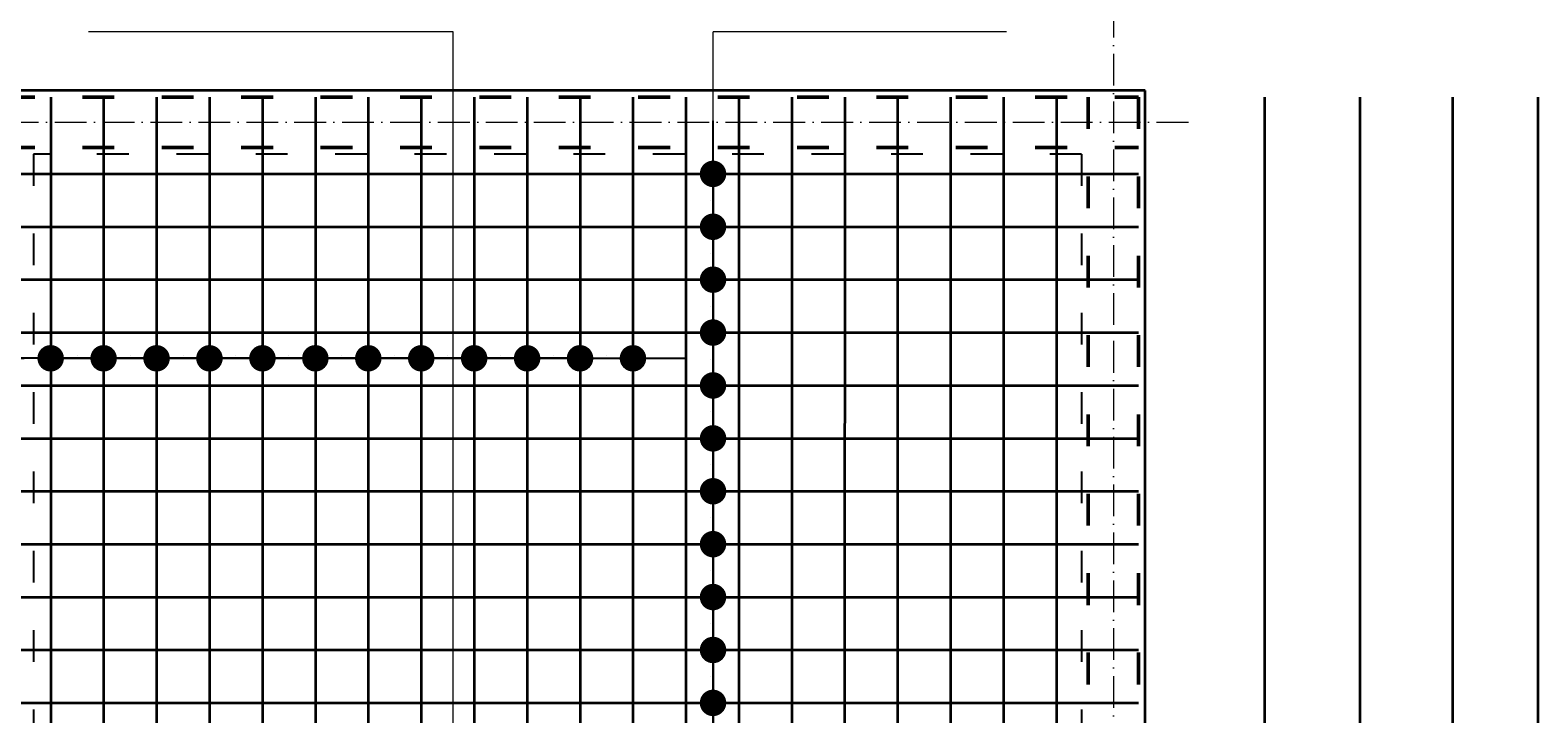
# Model space of a CAD drawing. Header units: millimetres. Extents: x 300938 to 312016, y 11971 to 20881.
# Tile 136 of 239: x 308001 to 308571, y 17276 to 17534. Entities that reach past the tile are written whole.
import ezdxf

# ---------------------------------------------------------------- set-up
doc = ezdxf.new("R2010")
doc.units = ezdxf.units.MM
doc.linetypes.add('ACAD_ISO03W100', pattern=[30, 12, -18])
doc.linetypes.add('ACAD_ISO10W100', pattern=[18, 12, -3, 0, -3])
for name, color, linetype, lineweight in [('konstrukcja', 3, 'Continuous', 35), ('konstrukcja wymiary', 1, 'Continuous', 13), ('osie', 5, 'ACAD_ISO10W100', 13), ('zbrojenie', 4, 'Continuous', 50), ('zbrojenie płyty', 141, 'Continuous', 35)]:
    doc.layers.add(name, color=color, linetype=linetype, lineweight=lineweight)
doc.layers.add('przerywane', color=6, linetype='ACAD_ISO03W100')
doc.styles.add('KONSTRUKCJA', font='romand.shx', dxfattribs={"oblique": 10})
doc.styles.get("Standard").update_dxf_attribs({"font": 'romand.shx', "oblique": 10})
doc.dimstyles.new('150', dxfattribs={"dimtxt": 10, "dimasz": 7, "dimexe": 1.25, "dimexo": 0.625, "dimgap": 3, "dimtad": 1, "dimdec": 0, "dimrnd": 0.5, "dimtxsty": 'KONSTRUKCJA', "dimblk": 'ARCHTICK', "dimcen": 2.5, "dimadec": 0, "dimazin": 0, "dimtfac": 1, "dimtdec": 0, "dimtix": 1, "dimtmove": 0, "dimatfit": 3, "dimfxl": 4, "dimfxlon": 1, "dimarcsym": 0})
doc.dimstyles.new('kropki', dxfattribs={"dimtxt": 0.001, "dimasz": 10, "dimexe": 1.25, "dimexo": 0.625, "dimgap": 1, "dimtad": 1, "dimtxsty": 'Standard', "dimblk": 'DOT', "dimcen": 2.5, "dimadec": 0, "dimazin": 0, "dimtfac": 1, "dimtmove": 0, "dimatfit": 3, "dimfxl": 1, "dimfxlon": 1, "dimarcsym": 0})

# ---------------------------------------------------------------- blocks, each defined once
blk = doc.blocks.new('_ArchTick')
at = {"color": 0, "linetype": 'ByBlock', "lineweight": 13, "const_width": 0.15}
blk.add_lwpolyline([(-0.5, -0.5), (0.5, 0.5)], dxfattribs=at)
blk = doc.blocks.new('*D1286')
at = {"layer": 'Defpoints', "color": 0, "transparency": 16777216}
for p in [(308398.44, 17601.22), (308234.44, 16613.22), (308398.44, 16613.22)]:
    blk.add_point(p, dxfattribs=at)
at = {"layer": 'konstrukcja wymiary', "color": 0, "lineweight": -2, "transparency": 16777216}
for p, q in [((308234.44, 17597.22), (308234.44, 17602.47)), ((308398.44, 17597.22), (308398.44, 17602.47)), ((308234.44, 17601.22), (308398.44, 17601.22))]:
    blk.add_line(p, q, dxfattribs=at)
at = {"layer": 'konstrukcja wymiary', "color": 0, "lineweight": -2, "transparency": 16777216, "xscale": 7, "yscale": 7, "zscale": 7, "rotation": 180}
blk.add_blockref('_ArchTick', (308234.44, 17601.22), dxfattribs=at)
at = {"layer": 'konstrukcja wymiary', "color": 0, "lineweight": -2, "transparency": 16777216, "xscale": 7, "yscale": 7, "zscale": 7}
blk.add_blockref('_ArchTick', (308398.44, 17601.22), dxfattribs=at)
at = {"layer": 'konstrukcja wymiary', "color": 0, "transparency": 16777216, "insert": (308316.44, 17609.22), "char_height": 10, "attachment_point": 5, "style": 'KONSTRUKCJA'}
blk.add_mtext('164', dxfattribs=at)
blk = doc.blocks.new('*D1287')
at = {"layer": 'Defpoints', "color": 0, "transparency": 16777216}
for p in [(308422.44, 17601.22), (308422.44, 17511.22), (308398.44, 16613.22)]:
    blk.add_point(p, dxfattribs=at)
at = {"layer": 'konstrukcja wymiary', "color": 0, "lineweight": -2, "transparency": 16777216}
for p, q in [((308398.44, 17597.22), (308398.44, 17602.47)), ((308422.44, 17597.22), (308422.44, 17602.47)), ((308398.44, 17601.22), (308391.44, 17601.22)), ((308398.44, 17601.22), (308422.44, 17601.22)), ((308422.44, 17601.22), (308429.44, 17601.22))]:
    blk.add_line(p, q, dxfattribs=at)
at = {"layer": 'konstrukcja wymiary', "color": 0, "lineweight": -2, "transparency": 16777216, "xscale": 7, "yscale": 7, "zscale": 7}
blk.add_blockref('_ArchTick', (308398.44, 17601.22), dxfattribs=at)
at = {"layer": 'konstrukcja wymiary', "color": 0, "lineweight": -2, "transparency": 16777216, "xscale": 7, "yscale": 7, "zscale": 7, "rotation": 180}
blk.add_blockref('_ArchTick', (308422.44, 17601.22), dxfattribs=at)
at = {"layer": 'konstrukcja wymiary', "color": 0, "transparency": 16777216, "insert": (308410.44, 17609.22), "char_height": 10, "attachment_point": 5, "style": 'KONSTRUKCJA'}
blk.add_mtext('24', dxfattribs=at)
blk = doc.blocks.new('*D1288')
at = {"layer": 'Defpoints', "color": 0, "transparency": 16777216}
for p in [(307990.44, 17631.22), (307990.44, 17511.22), (308410.44, 17511.22)]:
    blk.add_point(p, dxfattribs=at)
at = {"layer": 'konstrukcja wymiary', "color": 0, "lineweight": -2, "transparency": 16777216}
for p, q in [((307990.44, 17627.22), (307990.44, 17632.47)), ((308410.44, 17631.22), (307990.44, 17631.22)), ((308410.44, 17627.22), (308410.44, 17632.47))]:
    blk.add_line(p, q, dxfattribs=at)
at = {"layer": 'konstrukcja wymiary', "color": 0, "lineweight": -2, "transparency": 16777216, "xscale": 7, "yscale": 7, "zscale": 7, "rotation": 180}
blk.add_blockref('_ArchTick', (307990.44, 17631.22), dxfattribs=at)
at = {"layer": 'konstrukcja wymiary', "color": 0, "lineweight": -2, "transparency": 16777216, "xscale": 7, "yscale": 7, "zscale": 7}
blk.add_blockref('_ArchTick', (308410.44, 17631.22), dxfattribs=at)
at = {"layer": 'konstrukcja wymiary', "color": 0, "transparency": 16777216, "insert": (308200.44, 17639.22), "char_height": 10, "attachment_point": 5, "style": 'KONSTRUKCJA'}
blk.add_mtext('420', dxfattribs=at)
blk = doc.blocks.new('*D1294')
at = {"layer": 'Defpoints', "color": 0, "transparency": 16777216}
for p in [(308422.44, 17661.22), (306638.44, 17511.22), (308422.44, 17511.22)]:
    blk.add_point(p, dxfattribs=at)
at = {"layer": 'konstrukcja wymiary', "color": 0, "lineweight": -2, "transparency": 16777216}
for p, q in [((306638.44, 17657.22), (306638.44, 17662.47)), ((306638.44, 17661.22), (308422.44, 17661.22)), ((308422.44, 17657.22), (308422.44, 17662.47))]:
    blk.add_line(p, q, dxfattribs=at)
at = {"layer": 'konstrukcja wymiary', "color": 0, "lineweight": -2, "transparency": 16777216, "xscale": 7, "yscale": 7, "zscale": 7, "rotation": 180}
blk.add_blockref('_ArchTick', (306638.44, 17661.22), dxfattribs=at)
at = {"layer": 'konstrukcja wymiary', "color": 0, "lineweight": -2, "transparency": 16777216, "xscale": 7, "yscale": 7, "zscale": 7}
blk.add_blockref('_ArchTick', (308422.44, 17661.22), dxfattribs=at)
at = {"layer": 'konstrukcja wymiary', "color": 0, "transparency": 16777216, "insert": (307530.44, 17669.22), "char_height": 10, "attachment_point": 5, "style": 'KONSTRUKCJA'}
blk.add_mtext('1784', dxfattribs=at)
blk = doc.blocks.new('_Dot')
at = {"color": 0, "linetype": 'ByBlock', "lineweight": -2}
blk.add_line((-0.5, 0), (-1, 0), dxfattribs=at)
at = {"color": 0, "linetype": 'ByBlock', "const_width": 0.5}
blk.add_lwpolyline([(-0.25, 0, 1), (0.25, 0, 1)], format="xyb", close=True, dxfattribs=at)
blk = doc.blocks.new('*D1355')
at = {"layer": 'Defpoints', "color": 0, "transparency": 16777216}
for p in [(308248.93, 17479.72), (308248.93, 17459.72), (308259.19, 17459.72)]:
    blk.add_point(p, dxfattribs=at)
at = {"layer": 'konstrukcja wymiary', "color": 0, "lineweight": -2, "transparency": 16777216}
for p, q in [((308259.19, 17489.72), (308259.19, 17499.72)), ((308258.19, 17479.72), (308260.44, 17479.72)), ((308259.19, 17479.72), (308259.19, 17459.72)), ((308258.19, 17459.72), (308260.44, 17459.72)), ((308259.19, 17449.72), (308259.19, 17439.72))]:
    blk.add_line(p, q, dxfattribs=at)
at = {"layer": 'konstrukcja wymiary', "color": 0, "lineweight": -2, "transparency": 16777216, "xscale": 10, "yscale": 10, "zscale": 10}
for p, rotation in [((308259.19, 17479.72), 270), ((308259.19, 17459.72), 90)]:
    blk.add_blockref('_Dot', p, dxfattribs=dict(at, rotation=rotation))
at = {"layer": 'konstrukcja wymiary', "color": 0, "transparency": 16777216, "insert": (308258.19, 17469.72), "char_height": 0.001, "attachment_point": 5, "rotation": 90}
blk.add_mtext('20', dxfattribs=at)
blk = doc.blocks.new('*D1356')
at = {"layer": 'Defpoints', "color": 0, "transparency": 16777216}
for p in [(308248.93, 17459.72), (308248.93, 17439.72), (308259.19, 17439.72)]:
    blk.add_point(p, dxfattribs=at)
at = {"layer": 'konstrukcja wymiary', "color": 0, "lineweight": -2, "transparency": 16777216}
for p, q in [((308259.19, 17469.72), (308259.19, 17479.72)), ((308258.19, 17459.72), (308260.44, 17459.72)), ((308259.19, 17459.72), (308259.19, 17439.72)), ((308258.19, 17439.72), (308260.44, 17439.72)), ((308259.19, 17429.72), (308259.19, 17419.72))]:
    blk.add_line(p, q, dxfattribs=at)
at = {"layer": 'konstrukcja wymiary', "color": 0, "lineweight": -2, "transparency": 16777216, "xscale": 10, "yscale": 10, "zscale": 10}
for p, rotation in [((308259.19, 17459.72), 270), ((308259.19, 17439.72), 90)]:
    blk.add_blockref('_Dot', p, dxfattribs=dict(at, rotation=rotation))
at = {"layer": 'konstrukcja wymiary', "color": 0, "transparency": 16777216, "insert": (308258.19, 17449.72), "char_height": 0.001, "attachment_point": 5, "rotation": 90}
blk.add_mtext('20', dxfattribs=at)
blk = doc.blocks.new('*D1357')
at = {"layer": 'Defpoints', "color": 0, "transparency": 16777216}
for p in [(308248.93, 17439.72), (308248.93, 17419.72), (308259.19, 17419.72)]:
    blk.add_point(p, dxfattribs=at)
at = {"layer": 'konstrukcja wymiary', "color": 0, "lineweight": -2, "transparency": 16777216}
for p, q in [((308259.19, 17449.72), (308259.19, 17459.72)), ((308258.19, 17439.72), (308260.44, 17439.72)), ((308259.19, 17439.72), (308259.19, 17419.72)), ((308258.19, 17419.72), (308260.44, 17419.72)), ((308259.19, 17409.72), (308259.19, 17399.72))]:
    blk.add_line(p, q, dxfattribs=at)
at = {"layer": 'konstrukcja wymiary', "color": 0, "lineweight": -2, "transparency": 16777216, "xscale": 10, "yscale": 10, "zscale": 10}
for p, rotation in [((308259.19, 17439.72), 270), ((308259.19, 17419.72), 90)]:
    blk.add_blockref('_Dot', p, dxfattribs=dict(at, rotation=rotation))
at = {"layer": 'konstrukcja wymiary', "color": 0, "transparency": 16777216, "insert": (308258.19, 17429.72), "char_height": 0.001, "attachment_point": 5, "rotation": 90}
blk.add_mtext('20', dxfattribs=at)
blk = doc.blocks.new('*D1358')
at = {"layer": 'Defpoints', "color": 0, "transparency": 16777216}
for p in [(308248.93, 17419.72), (308248.93, 17399.72), (308259.19, 17399.72)]:
    blk.add_point(p, dxfattribs=at)
at = {"layer": 'konstrukcja wymiary', "color": 0, "lineweight": -2, "transparency": 16777216}
for p, q in [((308259.19, 17429.72), (308259.19, 17439.72)), ((308258.19, 17419.72), (308260.44, 17419.72)), ((308259.19, 17419.72), (308259.19, 17399.72)), ((308258.19, 17399.72), (308260.44, 17399.72)), ((308259.19, 17389.72), (308259.19, 17379.72))]:
    blk.add_line(p, q, dxfattribs=at)
at = {"layer": 'konstrukcja wymiary', "color": 0, "lineweight": -2, "transparency": 16777216, "xscale": 10, "yscale": 10, "zscale": 10}
for p, rotation in [((308259.19, 17419.72), 270), ((308259.19, 17399.72), 90)]:
    blk.add_blockref('_Dot', p, dxfattribs=dict(at, rotation=rotation))
at = {"layer": 'konstrukcja wymiary', "color": 0, "transparency": 16777216, "insert": (308258.19, 17409.72), "char_height": 0.001, "attachment_point": 5, "rotation": 90}
blk.add_mtext('20', dxfattribs=at)
blk = doc.blocks.new('*D1359')
at = {"layer": 'Defpoints', "color": 0, "transparency": 16777216}
for p in [(308248.93, 17399.72), (308248.93, 17379.72), (308259.19, 17379.72)]:
    blk.add_point(p, dxfattribs=at)
at = {"layer": 'konstrukcja wymiary', "color": 0, "lineweight": -2, "transparency": 16777216}
for p, q in [((308259.19, 17409.72), (308259.19, 17419.72)), ((308258.19, 17399.72), (308260.44, 17399.72)), ((308259.19, 17399.72), (308259.19, 17379.72)), ((308258.19, 17379.72), (308260.44, 17379.72)), ((308259.19, 17369.72), (308259.19, 17359.72))]:
    blk.add_line(p, q, dxfattribs=at)
at = {"layer": 'konstrukcja wymiary', "color": 0, "lineweight": -2, "transparency": 16777216, "xscale": 10, "yscale": 10, "zscale": 10}
for p, rotation in [((308259.19, 17399.72), 270), ((308259.19, 17379.72), 90)]:
    blk.add_blockref('_Dot', p, dxfattribs=dict(at, rotation=rotation))
at = {"layer": 'konstrukcja wymiary', "color": 0, "transparency": 16777216, "insert": (308258.19, 17389.72), "char_height": 0.001, "attachment_point": 5, "rotation": 90}
blk.add_mtext('20', dxfattribs=at)
blk = doc.blocks.new('*D1360')
at = {"layer": 'Defpoints', "color": 0, "transparency": 16777216}
for p in [(308248.93, 17379.72), (308248.93, 17359.72), (308259.19, 17359.72)]:
    blk.add_point(p, dxfattribs=at)
at = {"layer": 'konstrukcja wymiary', "color": 0, "lineweight": -2, "transparency": 16777216}
for p, q in [((308259.19, 17389.72), (308259.19, 17399.72)), ((308258.19, 17379.72), (308260.44, 17379.72)), ((308259.19, 17379.72), (308259.19, 17359.72)), ((308258.19, 17359.72), (308260.44, 17359.72)), ((308259.19, 17349.72), (308259.19, 17339.72))]:
    blk.add_line(p, q, dxfattribs=at)
at = {"layer": 'konstrukcja wymiary', "color": 0, "lineweight": -2, "transparency": 16777216, "xscale": 10, "yscale": 10, "zscale": 10}
for p, rotation in [((308259.19, 17379.72), 270), ((308259.19, 17359.72), 90)]:
    blk.add_blockref('_Dot', p, dxfattribs=dict(at, rotation=rotation))
at = {"layer": 'konstrukcja wymiary', "color": 0, "transparency": 16777216, "insert": (308258.19, 17369.72), "char_height": 0.001, "attachment_point": 5, "rotation": 90}
blk.add_mtext('20', dxfattribs=at)
blk = doc.blocks.new('*D1361')
at = {"layer": 'Defpoints', "color": 0, "transparency": 16777216}
for p in [(308248.93, 17359.72), (308248.93, 17339.72), (308259.19, 17339.72)]:
    blk.add_point(p, dxfattribs=at)
at = {"layer": 'konstrukcja wymiary', "color": 0, "lineweight": -2, "transparency": 16777216}
for p, q in [((308259.19, 17369.72), (308259.19, 17379.72)), ((308258.19, 17359.72), (308260.44, 17359.72)), ((308259.19, 17359.72), (308259.19, 17339.72)), ((308258.19, 17339.72), (308260.44, 17339.72)), ((308259.19, 17329.72), (308259.19, 17319.72))]:
    blk.add_line(p, q, dxfattribs=at)
at = {"layer": 'konstrukcja wymiary', "color": 0, "lineweight": -2, "transparency": 16777216, "xscale": 10, "yscale": 10, "zscale": 10}
for p, rotation in [((308259.19, 17359.72), 270), ((308259.19, 17339.72), 90)]:
    blk.add_blockref('_Dot', p, dxfattribs=dict(at, rotation=rotation))
at = {"layer": 'konstrukcja wymiary', "color": 0, "transparency": 16777216, "insert": (308258.19, 17349.72), "char_height": 0.001, "attachment_point": 5, "rotation": 90}
blk.add_mtext('20', dxfattribs=at)
blk = doc.blocks.new('*D1362')
at = {"layer": 'Defpoints', "color": 0, "transparency": 16777216}
for p in [(308248.93, 17339.72), (308248.93, 17319.72), (308259.19, 17319.72)]:
    blk.add_point(p, dxfattribs=at)
at = {"layer": 'konstrukcja wymiary', "color": 0, "lineweight": -2, "transparency": 16777216}
for p, q in [((308259.19, 17349.72), (308259.19, 17359.72)), ((308258.19, 17339.72), (308260.44, 17339.72)), ((308259.19, 17339.72), (308259.19, 17319.72)), ((308258.19, 17319.72), (308260.44, 17319.72)), ((308259.19, 17309.72), (308259.19, 17299.72))]:
    blk.add_line(p, q, dxfattribs=at)
at = {"layer": 'konstrukcja wymiary', "color": 0, "lineweight": -2, "transparency": 16777216, "xscale": 10, "yscale": 10, "zscale": 10}
for p, rotation in [((308259.19, 17339.72), 270), ((308259.19, 17319.72), 90)]:
    blk.add_blockref('_Dot', p, dxfattribs=dict(at, rotation=rotation))
at = {"layer": 'konstrukcja wymiary', "color": 0, "transparency": 16777216, "insert": (308258.19, 17329.72), "char_height": 0.001, "attachment_point": 5, "rotation": 90}
blk.add_mtext('20', dxfattribs=at)
blk = doc.blocks.new('*D1363')
at = {"layer": 'Defpoints', "color": 0, "transparency": 16777216}
for p in [(308248.93, 17319.72), (308248.93, 17299.72), (308259.19, 17299.72)]:
    blk.add_point(p, dxfattribs=at)
at = {"layer": 'konstrukcja wymiary', "color": 0, "lineweight": -2, "transparency": 16777216}
for p, q in [((308259.19, 17329.72), (308259.19, 17339.72)), ((308258.19, 17319.72), (308260.44, 17319.72)), ((308259.19, 17319.72), (308259.19, 17299.72)), ((308258.19, 17299.72), (308260.44, 17299.72)), ((308259.19, 17289.72), (308259.19, 17279.72))]:
    blk.add_line(p, q, dxfattribs=at)
at = {"layer": 'konstrukcja wymiary', "color": 0, "lineweight": -2, "transparency": 16777216, "xscale": 10, "yscale": 10, "zscale": 10}
for p, rotation in [((308259.19, 17319.72), 270), ((308259.19, 17299.72), 90)]:
    blk.add_blockref('_Dot', p, dxfattribs=dict(at, rotation=rotation))
at = {"layer": 'konstrukcja wymiary', "color": 0, "transparency": 16777216, "insert": (308258.19, 17309.72), "char_height": 0.001, "attachment_point": 5, "rotation": 90}
blk.add_mtext('20', dxfattribs=at)
blk = doc.blocks.new('*D1364')
at = {"layer": 'Defpoints', "color": 0, "transparency": 16777216}
for p in [(308248.93, 17299.72), (308248.93, 17279.72), (308259.19, 17279.72)]:
    blk.add_point(p, dxfattribs=at)
at = {"layer": 'konstrukcja wymiary', "color": 0, "lineweight": -2, "transparency": 16777216}
for p, q in [((308259.19, 17309.72), (308259.19, 17319.72)), ((308258.19, 17299.72), (308260.44, 17299.72)), ((308259.19, 17299.72), (308259.19, 17279.72)), ((308258.19, 17279.72), (308260.44, 17279.72)), ((308259.19, 17269.72), (308259.19, 17259.72))]:
    blk.add_line(p, q, dxfattribs=at)
at = {"layer": 'konstrukcja wymiary', "color": 0, "lineweight": -2, "transparency": 16777216, "xscale": 10, "yscale": 10, "zscale": 10}
for p, rotation in [((308259.19, 17299.72), 270), ((308259.19, 17279.72), 90)]:
    blk.add_blockref('_Dot', p, dxfattribs=dict(at, rotation=rotation))
at = {"layer": 'konstrukcja wymiary', "color": 0, "transparency": 16777216, "insert": (308258.19, 17289.72), "char_height": 0.001, "attachment_point": 5, "rotation": 90}
blk.add_mtext('20', dxfattribs=at)
blk = doc.blocks.new('*D1365')
at = {"layer": 'Defpoints', "color": 0, "transparency": 16777216}
for p in [(308248.93, 17279.72), (308248.93, 17259.72), (308259.19, 17259.72)]:
    blk.add_point(p, dxfattribs=at)
at = {"layer": 'konstrukcja wymiary', "color": 0, "lineweight": -2, "transparency": 16777216}
for p, q in [((308259.19, 17289.72), (308259.19, 17299.72)), ((308258.19, 17279.72), (308260.44, 17279.72)), ((308259.19, 17279.72), (308259.19, 17259.72)), ((308258.19, 17259.72), (308260.44, 17259.72)), ((308259.19, 17249.72), (308259.19, 17239.72))]:
    blk.add_line(p, q, dxfattribs=at)
at = {"layer": 'konstrukcja wymiary', "color": 0, "lineweight": -2, "transparency": 16777216, "xscale": 10, "yscale": 10, "zscale": 10}
for p, rotation in [((308259.19, 17279.72), 270), ((308259.19, 17259.72), 90)]:
    blk.add_blockref('_Dot', p, dxfattribs=dict(at, rotation=rotation))
at = {"layer": 'konstrukcja wymiary', "color": 0, "transparency": 16777216, "insert": (308258.19, 17269.72), "char_height": 0.001, "attachment_point": 5, "rotation": 90}
blk.add_mtext('20', dxfattribs=at)
blk = doc.blocks.new('*D1366')
at = {"layer": 'Defpoints', "color": 0, "transparency": 16777216}
for p in [(308248.93, 17259.72), (308248.93, 17239.72), (308259.19, 17239.72)]:
    blk.add_point(p, dxfattribs=at)
at = {"layer": 'konstrukcja wymiary', "color": 0, "lineweight": -2, "transparency": 16777216}
for p, q in [((308259.19, 17269.72), (308259.19, 17279.72)), ((308258.19, 17259.72), (308260.44, 17259.72)), ((308259.19, 17259.72), (308259.19, 17239.72)), ((308258.19, 17239.72), (308260.44, 17239.72)), ((308259.19, 17229.72), (308259.19, 17219.72))]:
    blk.add_line(p, q, dxfattribs=at)
at = {"layer": 'konstrukcja wymiary', "color": 0, "lineweight": -2, "transparency": 16777216, "xscale": 10, "yscale": 10, "zscale": 10}
for p, rotation in [((308259.19, 17259.72), 270), ((308259.19, 17239.72), 90)]:
    blk.add_blockref('_Dot', p, dxfattribs=dict(at, rotation=rotation))
at = {"layer": 'konstrukcja wymiary', "color": 0, "transparency": 16777216, "insert": (308258.19, 17249.72), "char_height": 0.001, "attachment_point": 5, "rotation": 90}
blk.add_mtext('20', dxfattribs=at)
blk = doc.blocks.new('*D1555')
at = {"layer": 'Defpoints', "color": 0, "transparency": 16777216}
for p in [(307968.94, 17419.72), (308008.94, 17419.72), (308008.94, 17409.99)]:
    blk.add_point(p, dxfattribs=at)
at = {"layer": 'konstrukcja wymiary', "color": 0, "lineweight": -2, "transparency": 16777216}
for p, q in [((307968.94, 17410.99), (307968.94, 17408.74)), ((307978.94, 17409.99), (307998.94, 17409.99)), ((308008.94, 17410.99), (308008.94, 17408.74))]:
    blk.add_line(p, q, dxfattribs=at)
at = {"layer": 'konstrukcja wymiary', "color": 0, "lineweight": -2, "transparency": 16777216, "xscale": 10, "yscale": 10, "zscale": 10, "rotation": 180}
blk.add_blockref('_Dot', (307968.94, 17409.99), dxfattribs=at)
at = {"layer": 'konstrukcja wymiary', "color": 0, "lineweight": -2, "transparency": 16777216, "xscale": 10, "yscale": 10, "zscale": 10}
blk.add_blockref('_Dot', (308008.94, 17409.99), dxfattribs=at)
at = {"layer": 'konstrukcja wymiary', "color": 0, "transparency": 16777216, "insert": (307988.94, 17410.99), "char_height": 0.001, "attachment_point": 5}
blk.add_mtext('40', dxfattribs=at)
blk = doc.blocks.new('*D1556')
at = {"layer": 'Defpoints', "color": 0, "transparency": 16777216}
for p in [(308008.94, 17419.72), (308028.94, 17419.72), (308028.94, 17409.99)]:
    blk.add_point(p, dxfattribs=at)
at = {"layer": 'konstrukcja wymiary', "color": 0, "lineweight": -2, "transparency": 16777216}
for p, q in [((307998.94, 17409.99), (307988.94, 17409.99)), ((308008.94, 17410.99), (308008.94, 17408.74)), ((308008.94, 17409.99), (308028.94, 17409.99)), ((308028.94, 17410.99), (308028.94, 17408.74)), ((308038.94, 17409.99), (308048.94, 17409.99))]:
    blk.add_line(p, q, dxfattribs=at)
at = {"layer": 'konstrukcja wymiary', "color": 0, "lineweight": -2, "transparency": 16777216, "xscale": 10, "yscale": 10, "zscale": 10}
blk.add_blockref('_Dot', (308008.94, 17409.99), dxfattribs=at)
at = {"layer": 'konstrukcja wymiary', "color": 0, "lineweight": -2, "transparency": 16777216, "xscale": 10, "yscale": 10, "zscale": 10, "rotation": 180}
blk.add_blockref('_Dot', (308028.94, 17409.99), dxfattribs=at)
at = {"layer": 'konstrukcja wymiary', "color": 0, "transparency": 16777216, "insert": (308018.94, 17410.99), "char_height": 0.001, "attachment_point": 5}
blk.add_mtext('20', dxfattribs=at)
blk = doc.blocks.new('*D1557')
at = {"layer": 'Defpoints', "color": 0, "transparency": 16777216}
for p in [(308028.94, 17419.72), (308048.94, 17419.72), (308048.94, 17409.99)]:
    blk.add_point(p, dxfattribs=at)
at = {"layer": 'konstrukcja wymiary', "color": 0, "lineweight": -2, "transparency": 16777216}
for p, q in [((308018.94, 17409.99), (308008.94, 17409.99)), ((308028.94, 17410.99), (308028.94, 17408.74)), ((308028.94, 17409.99), (308048.94, 17409.99)), ((308048.94, 17410.99), (308048.94, 17408.74)), ((308058.94, 17409.99), (308068.94, 17409.99))]:
    blk.add_line(p, q, dxfattribs=at)
at = {"layer": 'konstrukcja wymiary', "color": 0, "lineweight": -2, "transparency": 16777216, "xscale": 10, "yscale": 10, "zscale": 10}
blk.add_blockref('_Dot', (308028.94, 17409.99), dxfattribs=at)
at = {"layer": 'konstrukcja wymiary', "color": 0, "lineweight": -2, "transparency": 16777216, "xscale": 10, "yscale": 10, "zscale": 10, "rotation": 180}
blk.add_blockref('_Dot', (308048.94, 17409.99), dxfattribs=at)
at = {"layer": 'konstrukcja wymiary', "color": 0, "transparency": 16777216, "insert": (308038.94, 17410.99), "char_height": 0.001, "attachment_point": 5}
blk.add_mtext('20', dxfattribs=at)
blk = doc.blocks.new('*D1558')
at = {"layer": 'Defpoints', "color": 0, "transparency": 16777216}
for p in [(308048.94, 17419.72), (308068.94, 17419.72), (308068.94, 17409.99)]:
    blk.add_point(p, dxfattribs=at)
at = {"layer": 'konstrukcja wymiary', "color": 0, "lineweight": -2, "transparency": 16777216}
for p, q in [((308038.94, 17409.99), (308028.94, 17409.99)), ((308048.94, 17410.99), (308048.94, 17408.74)), ((308048.94, 17409.99), (308068.94, 17409.99)), ((308068.94, 17410.99), (308068.94, 17408.74)), ((308078.94, 17409.99), (308088.94, 17409.99))]:
    blk.add_line(p, q, dxfattribs=at)
at = {"layer": 'konstrukcja wymiary', "color": 0, "lineweight": -2, "transparency": 16777216, "xscale": 10, "yscale": 10, "zscale": 10}
blk.add_blockref('_Dot', (308048.94, 17409.99), dxfattribs=at)
at = {"layer": 'konstrukcja wymiary', "color": 0, "lineweight": -2, "transparency": 16777216, "xscale": 10, "yscale": 10, "zscale": 10, "rotation": 180}
blk.add_blockref('_Dot', (308068.94, 17409.99), dxfattribs=at)
at = {"layer": 'konstrukcja wymiary', "color": 0, "transparency": 16777216, "insert": (308058.94, 17410.99), "char_height": 0.001, "attachment_point": 5}
blk.add_mtext('20', dxfattribs=at)
blk = doc.blocks.new('*D1559')
at = {"layer": 'Defpoints', "color": 0, "transparency": 16777216}
for p in [(308068.94, 17419.72), (308088.94, 17419.72), (308088.94, 17409.99)]:
    blk.add_point(p, dxfattribs=at)
at = {"layer": 'konstrukcja wymiary', "color": 0, "lineweight": -2, "transparency": 16777216}
for p, q in [((308058.94, 17409.99), (308048.94, 17409.99)), ((308068.94, 17410.99), (308068.94, 17408.74)), ((308068.94, 17409.99), (308088.94, 17409.99)), ((308088.94, 17410.99), (308088.94, 17408.74)), ((308098.94, 17409.99), (308108.94, 17409.99))]:
    blk.add_line(p, q, dxfattribs=at)
at = {"layer": 'konstrukcja wymiary', "color": 0, "lineweight": -2, "transparency": 16777216, "xscale": 10, "yscale": 10, "zscale": 10}
blk.add_blockref('_Dot', (308068.94, 17409.99), dxfattribs=at)
at = {"layer": 'konstrukcja wymiary', "color": 0, "lineweight": -2, "transparency": 16777216, "xscale": 10, "yscale": 10, "zscale": 10, "rotation": 180}
blk.add_blockref('_Dot', (308088.94, 17409.99), dxfattribs=at)
at = {"layer": 'konstrukcja wymiary', "color": 0, "transparency": 16777216, "insert": (308078.94, 17410.99), "char_height": 0.001, "attachment_point": 5}
blk.add_mtext('20', dxfattribs=at)
blk = doc.blocks.new('*D1560')
at = {"layer": 'Defpoints', "color": 0, "transparency": 16777216}
for p in [(308088.94, 17419.72), (308108.94, 17419.72), (308108.94, 17409.99)]:
    blk.add_point(p, dxfattribs=at)
at = {"layer": 'konstrukcja wymiary', "color": 0, "lineweight": -2, "transparency": 16777216}
for p, q in [((308078.94, 17409.99), (308068.94, 17409.99)), ((308088.94, 17410.99), (308088.94, 17408.74)), ((308088.94, 17409.99), (308108.94, 17409.99)), ((308108.94, 17410.99), (308108.94, 17408.74)), ((308118.94, 17409.99), (308128.94, 17409.99))]:
    blk.add_line(p, q, dxfattribs=at)
at = {"layer": 'konstrukcja wymiary', "color": 0, "lineweight": -2, "transparency": 16777216, "xscale": 10, "yscale": 10, "zscale": 10}
blk.add_blockref('_Dot', (308088.94, 17409.99), dxfattribs=at)
at = {"layer": 'konstrukcja wymiary', "color": 0, "lineweight": -2, "transparency": 16777216, "xscale": 10, "yscale": 10, "zscale": 10, "rotation": 180}
blk.add_blockref('_Dot', (308108.94, 17409.99), dxfattribs=at)
at = {"layer": 'konstrukcja wymiary', "color": 0, "transparency": 16777216, "insert": (308098.94, 17410.99), "char_height": 0.001, "attachment_point": 5}
blk.add_mtext('20', dxfattribs=at)
blk = doc.blocks.new('*D1561')
at = {"layer": 'Defpoints', "color": 0, "transparency": 16777216}
for p in [(308108.94, 17419.72), (308128.94, 17419.72), (308128.94, 17409.99)]:
    blk.add_point(p, dxfattribs=at)
at = {"layer": 'konstrukcja wymiary', "color": 0, "lineweight": -2, "transparency": 16777216}
for p, q in [((308098.94, 17409.99), (308088.94, 17409.99)), ((308108.94, 17410.99), (308108.94, 17408.74)), ((308108.94, 17409.99), (308128.94, 17409.99)), ((308128.94, 17410.99), (308128.94, 17408.74)), ((308138.94, 17409.99), (308148.94, 17409.99))]:
    blk.add_line(p, q, dxfattribs=at)
at = {"layer": 'konstrukcja wymiary', "color": 0, "lineweight": -2, "transparency": 16777216, "xscale": 10, "yscale": 10, "zscale": 10}
blk.add_blockref('_Dot', (308108.94, 17409.99), dxfattribs=at)
at = {"layer": 'konstrukcja wymiary', "color": 0, "lineweight": -2, "transparency": 16777216, "xscale": 10, "yscale": 10, "zscale": 10, "rotation": 180}
blk.add_blockref('_Dot', (308128.94, 17409.99), dxfattribs=at)
at = {"layer": 'konstrukcja wymiary', "color": 0, "transparency": 16777216, "insert": (308118.94, 17410.99), "char_height": 0.001, "attachment_point": 5}
blk.add_mtext('20', dxfattribs=at)
blk = doc.blocks.new('*D1562')
at = {"layer": 'Defpoints', "color": 0, "transparency": 16777216}
for p in [(308128.94, 17419.72), (308148.94, 17419.72), (308148.94, 17409.99)]:
    blk.add_point(p, dxfattribs=at)
at = {"layer": 'konstrukcja wymiary', "color": 0, "lineweight": -2, "transparency": 16777216}
for p, q in [((308118.94, 17409.99), (308108.94, 17409.99)), ((308128.94, 17410.99), (308128.94, 17408.74)), ((308128.94, 17409.99), (308148.94, 17409.99)), ((308148.94, 17410.99), (308148.94, 17408.74)), ((308158.94, 17409.99), (308168.94, 17409.99))]:
    blk.add_line(p, q, dxfattribs=at)
at = {"layer": 'konstrukcja wymiary', "color": 0, "lineweight": -2, "transparency": 16777216, "xscale": 10, "yscale": 10, "zscale": 10}
blk.add_blockref('_Dot', (308128.94, 17409.99), dxfattribs=at)
at = {"layer": 'konstrukcja wymiary', "color": 0, "lineweight": -2, "transparency": 16777216, "xscale": 10, "yscale": 10, "zscale": 10, "rotation": 180}
blk.add_blockref('_Dot', (308148.94, 17409.99), dxfattribs=at)
at = {"layer": 'konstrukcja wymiary', "color": 0, "transparency": 16777216, "insert": (308138.94, 17410.99), "char_height": 0.001, "attachment_point": 5}
blk.add_mtext('20', dxfattribs=at)
blk = doc.blocks.new('*D1563')
at = {"layer": 'Defpoints', "color": 0, "transparency": 16777216}
for p in [(308148.94, 17419.72), (308168.94, 17419.72), (308168.94, 17409.99)]:
    blk.add_point(p, dxfattribs=at)
at = {"layer": 'konstrukcja wymiary', "color": 0, "lineweight": -2, "transparency": 16777216}
for p, q in [((308138.94, 17409.99), (308128.94, 17409.99)), ((308148.94, 17410.99), (308148.94, 17408.74)), ((308148.94, 17409.99), (308168.94, 17409.99)), ((308168.94, 17410.99), (308168.94, 17408.74)), ((308178.94, 17409.99), (308188.94, 17409.99))]:
    blk.add_line(p, q, dxfattribs=at)
at = {"layer": 'konstrukcja wymiary', "color": 0, "lineweight": -2, "transparency": 16777216, "xscale": 10, "yscale": 10, "zscale": 10}
blk.add_blockref('_Dot', (308148.94, 17409.99), dxfattribs=at)
at = {"layer": 'konstrukcja wymiary', "color": 0, "lineweight": -2, "transparency": 16777216, "xscale": 10, "yscale": 10, "zscale": 10, "rotation": 180}
blk.add_blockref('_Dot', (308168.94, 17409.99), dxfattribs=at)
at = {"layer": 'konstrukcja wymiary', "color": 0, "transparency": 16777216, "insert": (308158.94, 17410.99), "char_height": 0.001, "attachment_point": 5}
blk.add_mtext('20', dxfattribs=at)
blk = doc.blocks.new('*D1564')
at = {"layer": 'Defpoints', "color": 0, "transparency": 16777216}
for p in [(308168.94, 17419.72), (308188.94, 17419.72), (308188.94, 17409.99)]:
    blk.add_point(p, dxfattribs=at)
at = {"layer": 'konstrukcja wymiary', "color": 0, "lineweight": -2, "transparency": 16777216}
for p, q in [((308158.94, 17409.99), (308148.94, 17409.99)), ((308168.94, 17410.99), (308168.94, 17408.74)), ((308168.94, 17409.99), (308188.94, 17409.99)), ((308188.94, 17410.99), (308188.94, 17408.74)), ((308198.94, 17409.99), (308208.94, 17409.99))]:
    blk.add_line(p, q, dxfattribs=at)
at = {"layer": 'konstrukcja wymiary', "color": 0, "lineweight": -2, "transparency": 16777216, "xscale": 10, "yscale": 10, "zscale": 10}
blk.add_blockref('_Dot', (308168.94, 17409.99), dxfattribs=at)
at = {"layer": 'konstrukcja wymiary', "color": 0, "lineweight": -2, "transparency": 16777216, "xscale": 10, "yscale": 10, "zscale": 10, "rotation": 180}
blk.add_blockref('_Dot', (308188.94, 17409.99), dxfattribs=at)
at = {"layer": 'konstrukcja wymiary', "color": 0, "transparency": 16777216, "insert": (308178.94, 17410.99), "char_height": 0.001, "attachment_point": 5}
blk.add_mtext('20', dxfattribs=at)
blk = doc.blocks.new('*D1565')
at = {"layer": 'Defpoints', "color": 0, "transparency": 16777216}
for p in [(308188.94, 17419.72), (308208.94, 17419.72), (308208.94, 17409.99)]:
    blk.add_point(p, dxfattribs=at)
at = {"layer": 'konstrukcja wymiary', "color": 0, "lineweight": -2, "transparency": 16777216}
for p, q in [((308178.94, 17409.99), (308168.94, 17409.99)), ((308188.94, 17410.99), (308188.94, 17408.74)), ((308188.94, 17409.99), (308208.94, 17409.99)), ((308208.94, 17410.99), (308208.94, 17408.74)), ((308218.94, 17409.99), (308228.94, 17409.99))]:
    blk.add_line(p, q, dxfattribs=at)
at = {"layer": 'konstrukcja wymiary', "color": 0, "lineweight": -2, "transparency": 16777216, "xscale": 10, "yscale": 10, "zscale": 10}
blk.add_blockref('_Dot', (308188.94, 17409.99), dxfattribs=at)
at = {"layer": 'konstrukcja wymiary', "color": 0, "lineweight": -2, "transparency": 16777216, "xscale": 10, "yscale": 10, "zscale": 10, "rotation": 180}
blk.add_blockref('_Dot', (308208.94, 17409.99), dxfattribs=at)
at = {"layer": 'konstrukcja wymiary', "color": 0, "transparency": 16777216, "insert": (308198.94, 17410.99), "char_height": 0.001, "attachment_point": 5}
blk.add_mtext('20', dxfattribs=at)
blk = doc.blocks.new('*D1566')
at = {"layer": 'Defpoints', "color": 0, "transparency": 16777216}
for p in [(308208.94, 17419.72), (308228.94, 17419.72), (308228.94, 17409.99)]:
    blk.add_point(p, dxfattribs=at)
at = {"layer": 'konstrukcja wymiary', "color": 0, "lineweight": -2, "transparency": 16777216}
for p, q in [((308198.94, 17409.99), (308188.94, 17409.99)), ((308208.94, 17410.99), (308208.94, 17408.74)), ((308208.94, 17409.99), (308228.94, 17409.99)), ((308228.94, 17410.99), (308228.94, 17408.74)), ((308238.94, 17409.99), (308248.94, 17409.99))]:
    blk.add_line(p, q, dxfattribs=at)
at = {"layer": 'konstrukcja wymiary', "color": 0, "lineweight": -2, "transparency": 16777216, "xscale": 10, "yscale": 10, "zscale": 10}
blk.add_blockref('_Dot', (308208.94, 17409.99), dxfattribs=at)
at = {"layer": 'konstrukcja wymiary', "color": 0, "lineweight": -2, "transparency": 16777216, "xscale": 10, "yscale": 10, "zscale": 10, "rotation": 180}
blk.add_blockref('_Dot', (308228.94, 17409.99), dxfattribs=at)
at = {"layer": 'konstrukcja wymiary', "color": 0, "transparency": 16777216, "insert": (308218.94, 17410.99), "char_height": 0.001, "attachment_point": 5}
blk.add_mtext('20', dxfattribs=at)
blk = doc.blocks.new('*D2046')
at = {"layer": 'Defpoints', "color": 0, "transparency": 16777216}
for p in [(308234.44, 17601.22), (307546.44, 16740.22), (308234.44, 16613.22)]:
    blk.add_point(p, dxfattribs=at)
at = {"layer": 'konstrukcja wymiary', "color": 0, "lineweight": -2, "transparency": 16777216}
for p, q in [((307546.44, 17597.22), (307546.44, 17602.47)), ((308234.44, 17597.22), (308234.44, 17602.47)), ((307546.44, 17601.22), (308234.44, 17601.22))]:
    blk.add_line(p, q, dxfattribs=at)
at = {"layer": 'konstrukcja wymiary', "color": 0, "lineweight": -2, "transparency": 16777216, "xscale": 7, "yscale": 7, "zscale": 7, "rotation": 180}
blk.add_blockref('_ArchTick', (307546.44, 17601.22), dxfattribs=at)
at = {"layer": 'konstrukcja wymiary', "color": 0, "lineweight": -2, "transparency": 16777216, "xscale": 7, "yscale": 7, "zscale": 7}
blk.add_blockref('_ArchTick', (308234.44, 17601.22), dxfattribs=at)
at = {"layer": 'konstrukcja wymiary', "color": 0, "transparency": 16777216, "insert": (307890.44, 17609.22), "char_height": 10, "attachment_point": 5, "style": 'KONSTRUKCJA'}
blk.add_mtext('688', dxfattribs=at)

msp = doc.modelspace()

# ---------------------------------------------------------------- linework, layer by layer
at = {"layer": 'konstrukcja'}
for p, q in [((308422.44, 17511.224), (306638.44, 17511.224)), ((308422.44, 16272.224), (308422.44, 17511.224))]:
    msp.add_line(p, q, dxfattribs=at)
at = {"layer": 'konstrukcja wymiary'}
for p, q in [((308160.974, 17533.41), (308023.185, 17533.41)), ((308160.974, 16853.964), (308160.974, 17533.41)), ((308259.186, 17489.724), (308259.186, 17533.41)), ((308370.082, 17533.41), (308259.186, 17533.41))]:
    msp.add_line(p, q, dxfattribs=at)
at = {"layer": 'osie'}
for p, q in [((308410.44, 17706.148), (308410.44, 16196.332)), ((306435.771, 17499.224), (308440.491, 17499.224))]:
    msp.add_line(p, q, dxfattribs=at)
at = {"layer": 'przerywane'}
for p, q in [((308398.44, 17487.224), (308002.44, 17487.224)), ((308002.44, 17487.224), (308002.44, 16931.224)), ((308398.44, 17487.224), (308398.44, 16931.224))]:
    msp.add_line(p, q, dxfattribs=at)
at = {"layer": 'zbrojenie', "linetype": 'ACAD_ISO03W100'}
for p, q in [((306640.94, 17508.724), (308419.94, 17508.724)), ((308400.94, 17508.724), (308400.94, 16274.724)), ((308419.94, 17508.724), (308419.94, 16274.724)), ((306640.94, 17489.724), (308419.94, 17489.724))]:
    msp.add_line(p, q, dxfattribs=at)
at = {"layer": 'zbrojenie płyty'}
for p, q in [((308008.94, 17508.724), (308008.94, 16909.724)), ((308028.94, 17508.724), (308028.94, 16909.724)), ((308048.94, 17508.724), (308048.94, 16909.724)), ((308068.94, 17508.724), (308068.94, 16909.724)), ((308088.94, 17508.724), (308088.94, 16909.724)), ((308108.94, 17508.724), (308108.94, 16909.724)), ((308128.94, 17508.724), (308128.94, 16909.724)), ((308148.94, 17508.724), (308148.94, 16909.724)), ((308168.94, 17508.724), (308168.94, 16909.724)), ((308188.94, 17508.724), (308188.94, 16909.724)), ((308208.94, 17508.724), (308208.94, 16909.724)), ((308228.94, 17508.724), (308228.94, 16909.724)), ((308248.94, 17508.724), (308248.823, 16615.724)), ((308268.94, 17508.724), (308268.823, 16615.724)), ((308288.94, 17508.724), (308288.823, 16615.724)), ((308308.94, 17508.724), (308308.823, 16615.724)), ((308328.94, 17508.724), (308328.823, 16615.724)), ((308348.94, 17508.724), (308348.823, 16615.724)), ((308368.94, 17508.724), (308368.823, 16615.724)), ((308388.94, 17508.724), (308388.823, 16615.724)), ((308467.483, 17508.724), (308467.483, 16909.724)), ((308503.558, 17508.724), (308503.558, 16742.724)), ((308538.58, 17508.724), (308538.58, 16615.724)), ((308570.813, 17508.724), (308570.813, 16334.724)), ((307980.94, 17479.724), (308419.94, 17479.724)), ((307980.94, 17459.724), (308419.94, 17459.724)), ((307980.94, 17439.724), (308419.94, 17439.724)), ((307980.94, 17419.724), (308419.94, 17419.724)), ((307980.94, 17399.724), (308419.94, 17399.724)), ((307980.94, 17379.724), (308419.94, 17379.724)), ((307980.94, 17359.724), (308419.94, 17359.724)), ((307980.94, 17339.724), (308419.94, 17339.724)), ((307980.94, 17319.724), (308419.94, 17319.724)), ((307980.94, 17299.724), (308419.94, 17299.724)), ((307980.94, 17279.724), (308419.94, 17279.724))]:
    msp.add_line(p, q, dxfattribs=at)

# ---------------------------------------------------------------- dimensions: what is measured, and where the dimension line sits
at = {"layer": 'konstrukcja wymiary'}
for base, p1, p2, picture, middle in [((308422.44, 17661.224), (306638.44, 17511.224), (308422.44, 17511.224), '*D1294', (307530.44, 17669.224)), ((307990.44, 17631.224), (308410.44, 17511.224), (307990.44, 17511.224), '*D1288', (308200.44, 17639.224))]:
    dim = msp.add_linear_dim(base=base, p1=p1, p2=p2, dimstyle='150', dxfattribs=at)
    dim.commit()
    dim.dimension.update_dxf_attribs({"geometry": picture, "text_midpoint": middle})
for base, p1, p2, dimstyle, picture, middle in [((308234.44, 17601.224), (307546.44, 16740.224), (308234.44, 16613.224), '150', '*D2046', (307890.44, 17609.224)), ((308398.44, 17601.224), (308234.44, 16613.224), (308398.44, 16613.224), '150', '*D1286', (308316.44, 17609.224)), ((308422.44, 17601.224), (308398.44, 16613.224), (308422.44, 17511.224), '150', '*D1287', (308410.44, 17609.224)), ((308008.94, 17409.991), (307968.94, 17419.724), (308008.94, 17419.724), 'kropki', '*D1555', (307988.94, 17410.992)), ((308028.94, 17409.991), (308008.94, 17419.724), (308028.94, 17419.724), 'kropki', '*D1556', (308018.94, 17410.992)), ((308048.94, 17409.991), (308028.94, 17419.724), (308048.94, 17419.724), 'kropki', '*D1557', (308038.94, 17410.992)), ((308068.94, 17409.991), (308048.94, 17419.724), (308068.94, 17419.724), 'kropki', '*D1558', (308058.94, 17410.992)), ((308088.94, 17409.991), (308068.94, 17419.724), (308088.94, 17419.724), 'kropki', '*D1559', (308078.94, 17410.992)), ((308108.94, 17409.991), (308088.94, 17419.724), (308108.94, 17419.724), 'kropki', '*D1560', (308098.94, 17410.992)), ((308128.94, 17409.991), (308108.94, 17419.724), (308128.94, 17419.724), 'kropki', '*D1561', (308118.94, 17410.992)), ((308148.94, 17409.991), (308128.94, 17419.724), (308148.94, 17419.724), 'kropki', '*D1562', (308138.94, 17410.992)), ((308168.94, 17409.991), (308148.94, 17419.724), (308168.94, 17419.724), 'kropki', '*D1563', (308158.94, 17410.992)), ((308188.94, 17409.991), (308168.94, 17419.724), (308188.94, 17419.724), 'kropki', '*D1564', (308178.94, 17410.992)), ((308208.94, 17409.991), (308188.94, 17419.724), (308208.94, 17419.724), 'kropki', '*D1565', (308198.94, 17410.992)), ((308228.94, 17409.991), (308208.94, 17419.724), (308228.94, 17419.724), 'kropki', '*D1566', (308218.94, 17410.992))]:
    dim = msp.add_linear_dim(base=base, p1=p1, p2=p2, dimstyle=dimstyle, override={"dimtmove": 1}, dxfattribs=at)
    dim.commit()
    dim.dimension.update_dxf_attribs({"geometry": picture, "text_midpoint": middle})
dim = msp.add_linear_dim(base=(308259.186, 17459.724), p1=(308248.933, 17479.724), p2=(308248.933, 17459.724), angle=90, dimstyle='kropki', dxfattribs=at)
dim.commit()
dim.dimension.update_dxf_attribs({"geometry": '*D1355', "text_midpoint": (308258.186, 17469.724)})
for base, p1, p2, picture, middle in [((308259.186, 17439.724), (308248.933, 17459.724), (308248.933, 17439.724), '*D1356', (308258.186, 17449.724)), ((308259.186, 17419.724), (308248.933, 17439.724), (308248.933, 17419.724), '*D1357', (308258.186, 17429.724)), ((308259.186, 17399.724), (308248.933, 17419.724), (308248.933, 17399.724), '*D1358', (308258.186, 17409.724)), ((308259.186, 17379.724), (308248.933, 17399.724), (308248.933, 17379.724), '*D1359', (308258.186, 17389.724)), ((308259.186, 17359.724), (308248.933, 17379.724), (308248.933, 17359.724), '*D1360', (308258.186, 17369.724)), ((308259.186, 17339.724), (308248.933, 17359.724), (308248.933, 17339.724), '*D1361', (308258.186, 17349.724)), ((308259.186, 17319.724), (308248.933, 17339.724), (308248.933, 17319.724), '*D1362', (308258.186, 17329.724)), ((308259.186, 17299.724), (308248.933, 17319.724), (308248.933, 17299.724), '*D1363', (308258.186, 17309.724)), ((308259.186, 17279.724), (308248.933, 17299.724), (308248.933, 17279.724), '*D1364', (308258.186, 17289.724)), ((308259.186, 17259.724), (308248.933, 17279.724), (308248.933, 17259.724), '*D1365', (308258.186, 17269.724)), ((308259.186, 17239.724), (308248.933, 17259.724), (308248.933, 17239.724), '*D1366', (308258.186, 17249.724))]:
    dim = msp.add_linear_dim(base=base, p1=p1, p2=p2, angle=90, dimstyle='kropki', override={"dimtmove": 1}, dxfattribs=at)
    dim.commit()
    dim.dimension.update_dxf_attribs({"geometry": picture, "text_midpoint": middle})

doc.saveas('drawing.dxf')
